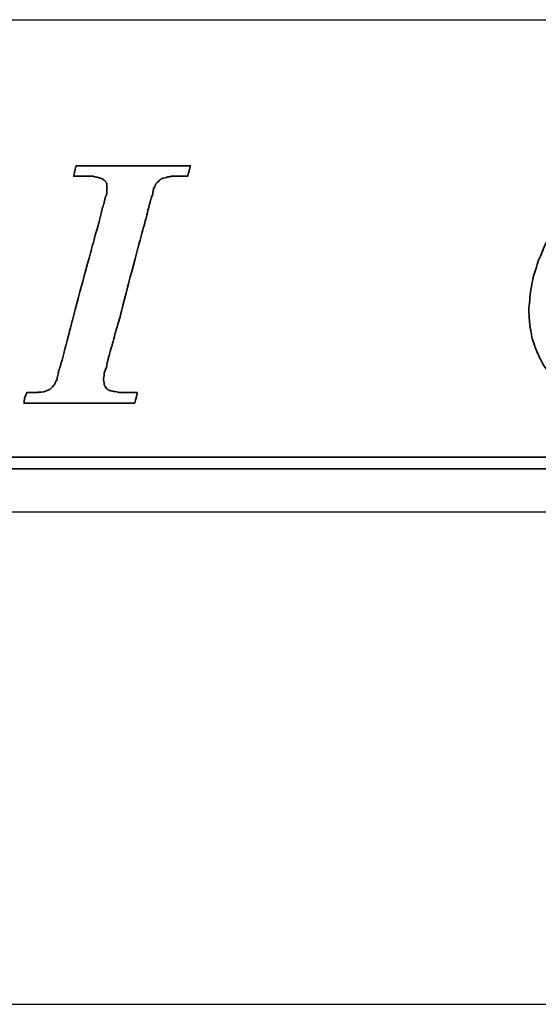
# Model space of a CAD drawing. Header units: millimetres. Extents: x 748 to 1024, y 329 to 423.
# Tile 28 of 49: x 949.54 to 951.12, y 353.03 to 356.03. Entities that reach past the tile are written whole.
import ezdxf

# ---------------------------------------------------------------- set-up
doc = ezdxf.new("R2010")
doc.units = ezdxf.units.MM
doc.header["$LTSCALE"] = 0.15
for name, color, linetype in [('DIM', 4, 'CONTINUOUS'), ('layer 1', 7, 'CONTINUOUS'), ('OUT', 3, 'CONTINUOUS')]:
    doc.layers.add(name, color=color, linetype=linetype)

# ---------------------------------------------------------------- blocks, each defined once
blk = doc.blocks.new('TBI MOTION logo(完整正式版)')
at = {"layer": 'layer 1', "color": 22, "lineweight": 35}
for points, knots in [([(-11.34375, -6.98375), (-11.34375, -6.98375), (-10.91375, -7.43875), (-10.91375, -7.43875), (-10.91375, -7.43875), (-10.91375, -7.43875), (-10.38625, -7.87125), (-10.38625, -7.87125), (-10.38625, -7.87125), (-10.38625, -7.87125), (-9.81125, -8.20375), (-9.81125, -8.20375), (-9.81125, -8.20375), (-9.81125, -8.20375), (-9.21125, -8.51875), (-9.21125, -8.51875), (-9.21125, -8.51875), (-9.21125, -8.51875), (-8.51625, -8.75875), (-8.51625, -8.75875), (-8.51625, -8.75875), (-8.51625, -8.75875), (-7.77125, -8.90375), (-7.77125, -8.90375), (-7.77125, -8.90375), (-7.77125, -8.90375), (-6.97875, -8.99875), (-6.97875, -8.99875), (-6.97875, -8.99875), (-6.97875, -8.99875), (-6.14125, -9.02375), (-6.14125, -9.02375), (-6.14125, -9.02375), (-6.14125, -9.02375), (-5.37125, -8.99875), (-5.37125, -8.99875), (-5.37125, -8.99875), (-5.37125, -8.99875), (-4.65375, -8.94875), (-4.65375, -8.94875), (-4.65375, -8.94875), (-4.65375, -8.94875), (-3.93375, -8.80625), (-3.93375, -8.80625), (-3.93375, -8.80625), (-3.93375, -8.80625), (-3.21375, -8.66375), (-3.21375, -8.66375), (-3.21375, -8.66375), (-3.21375, -8.66375), (-2.49375, -8.39875), (-2.49375, -8.39875), (-2.49375, -8.39875), (-2.49375, -8.39875), (-1.79875, -8.13375), (-1.79875, -8.13375), (-1.79875, -8.13375), (-1.79875, -8.13375), (-1.17375, -7.84375), (-1.17375, -7.84375), (-1.17375, -7.84375), (-1.17375, -7.84375), (-0.52375, -7.46375), (-0.52375, -7.46375), (-0.52375, -7.46375), (-0.52375, -7.46375), (0.10124, -7.07875), (0.10124, -7.07875), (0.10124, -7.07875), (0.10124, -7.07875), (0.67625, -6.62375), (0.67625, -6.62375), (0.67625, -6.62375), (0.67625, -6.62375), (1.24874, -6.14375), (1.24874, -6.14375), (1.24874, -6.14375), (1.24874, -6.14375), (1.72874, -5.64125), (1.72874, -5.64125), (1.72874, -5.64125), (1.72874, -5.64125), (2.18624, -5.06375), (2.18624, -5.06375), (2.18624, -5.06375), (2.18624, -5.06375), (2.61625, -4.48874), (2.61625, -4.48874), (2.61625, -4.48874), (2.61625, -4.48874), (3.00125, -3.83874), (3.00125, -3.83874), (3.00125, -3.83874), (3.00125, -3.83874), (3.36124, -3.21374), (3.36124, -3.21374), (3.36124, -3.21374), (3.36124, -3.21374), (3.84374, -1.99125), (3.84374, -1.99125), (3.84374, -1.99125), (3.84374, -1.99125), (4.22625, -0.81875), (4.22625, -0.81875), (4.22625, -0.81875), (4.22625, -0.81875), (4.39125, 0.45624), (4.39125, 0.45624), (4.39125, 0.45624), (4.39125, 0.45624), (4.48874, 1.70124), (4.48874, 1.70124), (4.48874, 1.70124), (4.48874, 1.70124), (4.43874, 2.44625), (4.43874, 2.44625), (4.43874, 2.44625), (4.43874, 2.44625), (4.36874, 3.14125), (4.36874, 3.14125), (4.36874, 3.14125), (4.36874, 3.14125), (4.25125, 3.81125), (4.25125, 3.81125), (4.25125, 3.81125), (4.25125, 3.81125), (4.03124, 4.41125), (4.03124, 4.41125), (4.03124, 4.41125), (4.03124, 4.41125), (3.74374, 5.01125), (3.74374, 5.01125), (3.74374, 5.01125), (3.74374, 5.01125), (3.43124, 5.58875), (3.43124, 5.58875), (3.43124, 5.58875), (3.43124, 5.58875), (3.02625, 6.09125), (3.02625, 6.09125), (3.02625, 6.09125), (3.02625, 6.09125), (2.59374, 6.54875), (2.59374, 6.54875), (2.59374, 6.54875), (2.59374, 6.54875), (2.09124, 6.98125), (2.09124, 6.98125), (2.09124, 6.98125), (2.09124, 6.98125), (1.56124, 7.36625), (1.56124, 7.36625), (1.56124, 7.36625), (1.56124, 7.36625), (0.98624, 7.67625), (0.98624, 7.67625), (0.98624, 7.67625), (0.98624, 7.67625), (0.38624, 7.96375), (0.38624, 7.96375), (0.38624, 7.96375), (0.38624, 7.96375), (-0.25875, 8.15625), (-0.25875, 8.15625), (-0.25875, 8.15625), (-0.25875, 8.15625), (-0.98125, 8.30125), (-0.98125, 8.30125), (-0.98125, 8.30125), (-0.98125, 8.30125), (-1.70124, 8.37125), (-1.70124, 8.37125), (-1.70124, 8.37125), (-1.70124, 8.37125), (-2.49375, 8.39624), (-2.49375, 8.39624), (-2.49375, 8.39624), (-2.49375, 8.39624), (-3.28625, 8.37125), (-3.28625, 8.37125), (-3.28625, 8.37125), (-3.28625, 8.37125), (-4.05125, 8.32125), (-4.05125, 8.32125), (-4.05125, 8.32125), (-4.05125, 8.32125), (-4.77375, 8.18125), (-4.77375, 8.18125), (-4.77375, 8.18125), (-4.77375, 8.18125), (-5.51625, 7.96375), (-5.51625, 7.96375), (-5.51625, 7.96375), (-5.51625, 7.96375), (-6.21125, 7.72625), (-6.21125, 7.72625), (-6.21125, 7.72625), (-6.21125, 7.72625), (-6.92875, 7.43625), (-6.92875, 7.43625), (-6.92875, 7.43625), (-6.92875, 7.43625), (-7.57875, 7.10125), (-7.57875, 7.10125), (-7.57875, 7.10125), (-7.57875, 7.10125), (-8.24875, 6.69125), (-8.24875, 6.69125), (-8.24875, 6.69125), (-8.24875, 6.69125), (-8.84875, 6.26125), (-8.84875, 6.26125), (-8.84875, 6.26125), (-8.84875, 6.26125), (-9.42625, 5.78125), (-9.42625, 5.78125), (-9.42625, 5.78125), (-9.42625, 5.78125), (-9.95375, 5.30125), (-9.95375, 5.30125), (-9.95375, 5.30125), (-9.95375, 5.30125), (-10.43375, 4.79624), (-10.43375, 4.79624), (-10.43375, 4.79624), (-10.43375, 4.79624), (-10.88875, 4.22125), (-10.88875, 4.22125), (-10.88875, 4.22125), (-10.88875, 4.22125), (-11.29875, 3.69375), (-11.29875, 3.69375), (-11.29875, 3.69375), (-11.29875, 3.69375), (-11.63375, 3.09125), (-11.63375, 3.09125), (-11.63375, 3.09125), (-11.63375, 3.09125), (-11.91875, 2.49625), (-11.91875, 2.49625), (-11.91875, 2.49625), (-11.91875, 2.49625), (-12.44875, 1.24625), (-12.44875, 1.24625), (-12.44875, 1.24625), (-12.44875, 1.24625), (-12.80875, 0.06874), (-12.80875, 0.06874), (-12.80875, 0.06874), (-12.80875, 0.06874), (-12.99875, -1.07875), (-12.99875, -1.07875), (-12.99875, -1.07875), (-12.99875, -1.07875), (-13.09375, -2.18375), (-13.09375, -2.18375), (-13.09375, -2.18375), (-13.09375, -2.18375), (-13.04875, -2.85375), (-13.04875, -2.85375), (-13.04875, -2.85375), (-13.04875, -2.85375), (-12.97375, -3.50375), (-12.97375, -3.50375), (-12.97375, -3.50375), (-12.97375, -3.50375), (-12.95375, -3.50375), (-12.95375, -3.50375), (-12.95375, -3.50375), (-12.95375, -3.50375), (-12.85375, -4.17375), (-12.85375, -4.17375), (-12.85375, -4.17375), (-12.85375, -4.17375), (-12.63875, -4.77624), (-12.63875, -4.77624), (-12.63875, -4.77624), (-12.63875, -4.77624), (-12.39875, -5.35125), (-12.39875, -5.35125), (-12.39875, -5.35125), (-12.39875, -5.35125), (-12.11375, -5.92875), (-12.11375, -5.92875), (-12.11375, -5.92875), (-12.11375, -5.92875), (-11.75375, -6.45375), (-11.75375, -6.45375), (-11.75375, -6.45375), (-11.75375, -6.45375), (-11.34375, -6.98375), (-11.34375, -6.98375)], [0, 0, 0, 0, 0.01369863, 0.01369863, 0.01369863, 0.01369864, 0.02739726, 0.02739726, 0.02739726, 0.02739727, 0.04109589, 0.04109589, 0.04109589, 0.0410959, 0.05479452, 0.05479452, 0.05479452, 0.05479453, 0.06849315, 0.06849315, 0.06849315, 0.06849316, 0.08219178, 0.08219178, 0.08219178, 0.08219179, 0.09589041, 0.09589041, 0.09589041, 0.09589042, 0.10958904, 0.10958904, 0.10958904, 0.10958905, 0.12328767, 0.12328767, 0.12328767, 0.12328768, 0.1369863, 0.1369863, 0.1369863, 0.13698631, 0.15068493, 0.15068493, 0.15068493, 0.15068494, 0.16438356, 0.16438356, 0.16438356, 0.16438357, 0.17808219, 0.17808219, 0.17808219, 0.1780822, 0.19178082, 0.19178082, 0.19178082, 0.19178083, 0.20547945, 0.20547945, 0.20547945, 0.20547946, 0.21917808, 0.21917808, 0.21917808, 0.21917809, 0.23287671, 0.23287671, 0.23287671, 0.23287672, 0.24657534, 0.24657534, 0.24657534, 0.24657535, 0.26027397, 0.26027397, 0.26027397, 0.26027398, 0.2739726, 0.2739726, 0.2739726, 0.27397261, 0.28767123, 0.28767123, 0.28767123, 0.28767124, 0.30136986, 0.30136986, 0.30136986, 0.30136987, 0.31506849, 0.31506849, 0.31506849, 0.3150685, 0.32876712, 0.32876712, 0.32876712, 0.32876713, 0.34246575, 0.34246575, 0.34246575, 0.34246576, 0.35616438, 0.35616438, 0.35616438, 0.35616439, 0.36986301, 0.36986301, 0.36986301, 0.36986302, 0.38356164, 0.38356164, 0.38356164, 0.38356165, 0.39726027, 0.39726027, 0.39726027, 0.39726028, 0.4109589, 0.4109589, 0.4109589, 0.41095891, 0.42465753, 0.42465753, 0.42465753, 0.42465754, 0.43835616, 0.43835616, 0.43835616, 0.43835617, 0.45205479, 0.45205479, 0.45205479, 0.4520548, 0.46575342, 0.46575342, 0.46575342, 0.46575343, 0.47945205, 0.47945205, 0.47945205, 0.47945206, 0.49315068, 0.49315068, 0.49315068, 0.49315069, 0.50684932, 0.50684932, 0.50684932, 0.50684933, 0.52054795, 0.52054795, 0.52054795, 0.52054796, 0.53424658, 0.53424658, 0.53424658, 0.53424659, 0.54794521, 0.54794521, 0.54794521, 0.54794522, 0.56164384, 0.56164384, 0.56164384, 0.56164385, 0.57534247, 0.57534247, 0.57534247, 0.57534248, 0.5890411, 0.5890411, 0.5890411, 0.58904111, 0.60273973, 0.60273973, 0.60273973, 0.60273974, 0.61643836, 0.61643836, 0.61643836, 0.61643837, 0.63013699, 0.63013699, 0.63013699, 0.630137, 0.64383562, 0.64383562, 0.64383562, 0.64383563, 0.65753425, 0.65753425, 0.65753425, 0.65753426, 0.67123288, 0.67123288, 0.67123288, 0.67123289, 0.68493151, 0.68493151, 0.68493151, 0.68493152, 0.69863014, 0.69863014, 0.69863014, 0.69863015, 0.71232877, 0.71232877, 0.71232877, 0.71232878, 0.7260274, 0.7260274, 0.7260274, 0.72602741, 0.73972603, 0.73972603, 0.73972603, 0.73972604, 0.75342466, 0.75342466, 0.75342466, 0.75342467, 0.76712329, 0.76712329, 0.76712329, 0.7671233, 0.78082192, 0.78082192, 0.78082192, 0.78082193, 0.79452055, 0.79452055, 0.79452055, 0.79452056, 0.80821918, 0.80821918, 0.80821918, 0.80821919, 0.82191781, 0.82191781, 0.82191781, 0.82191782, 0.83561644, 0.83561644, 0.83561644, 0.83561645, 0.84931507, 0.84931507, 0.84931507, 0.84931508, 0.8630137, 0.8630137, 0.8630137, 0.86301371, 0.87671233, 0.87671233, 0.87671233, 0.87671234, 0.89041096, 0.89041096, 0.89041096, 0.89041097, 0.90410959, 0.90410959, 0.90410959, 0.9041096, 0.91780822, 0.91780822, 0.91780822, 0.91780823, 0.93150685, 0.93150685, 0.93150685, 0.93150686, 0.94520548, 0.94520548, 0.94520548, 0.94520549, 0.95890411, 0.95890411, 0.95890411, 0.95890412, 0.97260274, 0.97260274, 0.97260274, 0.97260275, 0.98630137, 0.98630137, 0.98630137, 0.98630138, 1, 1, 1, 1]), ([(-40.59125, -7.94375), (-40.59125, -7.94375), (-40.97375, -7.94375), (-40.97375, -7.94375), (-40.97375, -7.94375), (-40.97375, -7.94375), (-41.38125, -7.94375), (-41.38125, -7.94375), (-41.38125, -7.94375), (-41.38125, -7.94375), (-41.54875, -7.94375), (-41.54875, -7.94375), (-41.54875, -7.94375), (-41.54875, -7.94375), (-41.59875, -7.94375), (-41.59875, -7.94375), (-41.59875, -7.94375), (-41.59875, -7.94375), (-41.88375, -7.94375), (-41.88375, -7.94375), (-41.88375, -7.94375), (-41.88375, -7.94375), (-41.90875, -7.91875), (-41.90875, -7.91875), (-41.90875, -7.91875), (-41.90875, -7.91875), (-42.19875, -7.87125), (-42.19875, -7.87125), (-42.19875, -7.87125), (-42.19875, -7.87125), (-42.43875, -7.82375), (-42.43875, -7.82375), (-42.43875, -7.82375), (-42.43875, -7.82375), (-42.45875, -7.82375), (-42.45875, -7.82375), (-42.45875, -7.82375), (-42.45875, -7.82375), (-42.48625, -7.82375), (-42.48625, -7.82375), (-42.48625, -7.82375), (-42.48625, -7.82375), (-42.67625, -7.72375), (-42.67625, -7.72375), (-42.67625, -7.72375), (-42.67625, -7.72375), (-42.70125, -7.70375), (-42.70125, -7.70375), (-42.70125, -7.70375), (-42.70125, -7.70375), (-42.72375, -7.67875), (-42.72375, -7.67875), (-42.72375, -7.67875), (-42.72375, -7.67875), (-42.86875, -7.48875), (-42.86875, -7.48875), (-42.86875, -7.48875), (-42.86875, -7.48875), (-42.89375, -7.43875), (-42.89375, -7.43875), (-42.89375, -7.43875), (-42.89375, -7.43875), (-42.91875, -7.38875), (-42.91875, -7.38875), (-42.91875, -7.38875), (-42.91875, -7.38875), (-42.93875, -7.12875), (-42.93875, -7.12875), (-42.93875, -7.12875), (-42.93875, -7.12875), (-42.96375, -7.10375), (-42.96375, -7.10375), (-42.96375, -7.10375), (-42.96375, -7.10375), (-42.96375, -7.05375), (-42.96375, -7.05375), (-42.96375, -7.05375), (-42.96375, -7.05375), (-42.96375, -7.00875), (-42.96375, -7.00875), (-42.96375, -7.00875), (-42.96375, -7.00875), (-42.91875, -6.69625), (-42.91875, -6.69625), (-42.91875, -6.69625), (-42.91875, -6.69625), (-42.91875, -6.62375), (-42.91875, -6.62375), (-42.91875, -6.62375), (-42.91875, -6.62375), (-42.91875, -6.59625), (-42.91875, -6.59625), (-42.91875, -6.59625), (-42.91875, -6.59625), (-42.91875, -6.57375), (-42.91875, -6.57375), (-42.91875, -6.57375), (-42.91875, -6.57375), (-42.91875, -6.52875), (-42.91875, -6.52875), (-42.91875, -6.52875), (-42.91875, -6.52875), (-42.89375, -6.50375), (-42.89375, -6.50375), (-42.89375, -6.50375), (-42.89375, -6.50375), (-42.84375, -6.38375), (-42.84375, -6.38375), (-42.84375, -6.38375), (-42.84375, -6.38375), (-42.84375, -6.35875), (-42.84375, -6.35875), (-42.84375, -6.35875), (-42.84375, -6.35875), (-42.74625, -6.14375), (-42.74625, -6.14375), (-42.74625, -6.14375), (-42.74625, -6.14375), (-42.70125, -5.85375), (-42.70125, -5.85375), (-42.70125, -5.85375), (-42.70125, -5.85375), (-42.60375, -5.47125), (-42.60375, -5.47125), (-42.60375, -5.47125), (-42.60375, -5.47125), (-42.60375, -5.44875), (-42.60375, -5.44875), (-42.60375, -5.44875), (-42.60375, -5.44875), (-42.38875, -4.67875), (-42.38875, -4.67875), (-42.38875, -4.67875), (-42.38875, -4.67875), (-42.36375, -4.65375), (-42.36375, -4.65375), (-42.36375, -4.65375), (-42.36375, -4.65375), (-42.12375, -3.69625), (-42.12375, -3.69625), (-42.12375, -3.69625), (-42.12375, -3.69625), (-42.12375, -3.67374), (-42.12375, -3.67374), (-42.12375, -3.67374), (-42.12375, -3.67374), (-41.78875, -2.59374), (-41.78875, -2.59374), (-41.78875, -2.59374), (-41.78875, -2.59374), (-41.18875, -0.19375), (-41.18875, -0.19375), (-41.18875, -0.19375), (-41.18875, -0.19375), (-40.54375, 2.20624), (-40.54375, 2.20624), (-40.54375, 2.20624), (-40.54375, 2.20624), (-40.25375, 3.30875), (-40.25375, 3.30875), (-40.25375, 3.30875), (-40.25375, 3.30875), (-39.98875, 4.27125), (-39.98875, 4.27125), (-39.98875, 4.27125), (-39.98875, 4.27125), (-39.77375, 5.13125), (-39.77375, 5.13125), (-39.77375, 5.13125), (-39.77375, 5.13125), (-39.67875, 5.47125), (-39.67875, 5.47125), (-39.67875, 5.47125), (-39.67875, 5.47125), (-39.60375, 5.75625), (-39.60375, 5.75625), (-39.60375, 5.75625), (-39.60375, 5.75625), (-39.60375, 5.78125), (-39.60375, 5.78125), (-39.60375, 5.78125), (-39.60375, 5.78125), (-39.50875, 5.97125), (-39.50875, 5.97125), (-39.50875, 5.97125), (-39.50875, 5.97125), (-39.50875, 6.13875), (-39.50875, 6.13875), (-39.50875, 6.13875), (-39.50875, 6.13875), (-39.48625, 6.16625), (-39.48625, 6.16625), (-39.48625, 6.16625), (-39.48625, 6.16625), (-39.46125, 6.28625), (-39.46125, 6.28625), (-39.46125, 6.28625), (-39.46125, 6.28625), (-39.46125, 6.42625), (-39.46125, 6.42625), (-39.46125, 6.42625), (-39.46125, 6.42625), (-39.41375, 6.42625), (-39.41375, 6.42625), (-39.41375, 6.42625), (-39.41375, 6.42625), (-39.29375, 6.69125), (-39.29375, 6.69125), (-39.29375, 6.69125), (-39.29375, 6.69125), (-39.26875, 6.74125), (-39.26875, 6.74125), (-39.26875, 6.74125), (-39.26875, 6.74125), (-39.24375, 6.76625), (-39.24375, 6.76625), (-39.24375, 6.76625), (-39.24375, 6.76625), (-38.98375, 7.00624), (-38.98375, 7.00624), (-38.98375, 7.00624), (-38.98375, 7.00624), (-38.95625, 7.02624), (-38.95625, 7.02624), (-38.95625, 7.02624), (-38.95625, 7.02624), (-38.78875, 7.12624), (-38.78875, 7.12624), (-38.78875, 7.12624), (-38.78875, 7.12624), (-38.76375, 7.12624), (-38.76375, 7.12624), (-38.76375, 7.12624), (-38.76375, 7.12624), (-38.74375, 7.12624), (-38.74375, 7.12624), (-38.74375, 7.12624), (-38.74375, 7.12624), (-38.52875, 7.17125), (-38.52875, 7.17125), (-38.52875, 7.17125), (-38.52875, 7.17125), (-38.52875, 7.19624), (-38.52875, 7.19624), (-38.52875, 7.19624), (-38.52875, 7.19624), (-38.50375, 7.19624), (-38.50375, 7.19624), (-38.50375, 7.19624), (-38.50375, 7.19624), (-38.26125, 7.21875), (-38.26125, 7.21875), (-38.26125, 7.21875), (-38.26125, 7.21875), (-38.23875, 7.24624), (-38.23875, 7.24624), (-38.23875, 7.24624), (-38.23875, 7.24624), (-38.21625, 7.24624), (-38.21625, 7.24624), (-38.21625, 7.24624), (-38.21625, 7.24624), (-38.18875, 7.24624), (-38.18875, 7.24624), (-38.18875, 7.24624), (-38.18875, 7.24624), (-37.90375, 7.24624), (-37.90375, 7.24624), (-37.90375, 7.24624), (-37.90375, 7.24624), (-37.85375, 7.24624), (-37.85375, 7.24624), (-37.85375, 7.24624), (-37.85375, 7.24624), (-37.75875, 7.24624), (-37.75875, 7.24624), (-37.75875, 7.24624), (-37.75875, 7.24624), (-37.42375, 7.24624), (-37.42375, 7.24624), (-37.42375, 7.24624), (-37.42375, 7.24624), (-37.08875, 7.24624), (-37.08875, 7.24624), (-37.08875, 7.24624), (-37.08875, 7.24624), (-37.06375, 7.24624), (-37.06375, 7.24624), (-37.06375, 7.24624), (-37.06375, 7.24624), (-37.06375, 7.26624), (-37.06375, 7.26624), (-37.06375, 7.26624), (-37.06375, 7.26624), (-37.03875, 7.29125), (-37.03875, 7.29125), (-37.03875, 7.29125), (-37.03875, 7.29125), (-37.03875, 7.31625), (-37.03875, 7.31625), (-37.03875, 7.31625), (-37.03875, 7.31625), (-36.94125, 7.67625), (-36.94125, 7.67625), (-36.94125, 7.67625), (-36.94125, 7.67625), (-36.86875, 7.98625), (-36.86875, 7.98625), (-36.86875, 7.98625), (-36.86875, 7.98625), (-36.98875, 7.98625), (-36.98875, 7.98625), (-36.98875, 7.98625), (-36.98875, 7.98625), (-37.42375, 7.98625), (-37.42375, 7.98625), (-37.42375, 7.98625), (-37.42375, 7.98625), (-37.94875, 7.98625), (-37.94875, 7.98625), (-37.94875, 7.98625), (-37.94875, 7.98625), (-38.57375, 7.98625), (-38.57375, 7.98625), (-38.57375, 7.98625), (-38.57375, 7.98625), (-39.29375, 7.98625), (-39.29375, 7.98625), (-39.29375, 7.98625), (-39.29375, 7.98625), (-40.82875, 7.98625), (-40.82875, 7.98625), (-40.82875, 7.98625), (-40.82875, 7.98625), (-42.36375, 7.98625), (-42.36375, 7.98625), (-42.36375, 7.98625), (-42.36375, 7.98625), (-43.08375, 7.98625), (-43.08375, 7.98625), (-43.08375, 7.98625), (-43.08375, 7.98625), (-43.70875, 7.98625), (-43.70875, 7.98625), (-43.70875, 7.98625), (-43.70875, 7.98625), (-44.23375, 7.98625), (-44.23375, 7.98625), (-44.23375, 7.98625), (-44.23375, 7.98625), (-44.66875, 7.98625), (-44.66875, 7.98625), (-44.66875, 7.98625), (-44.66875, 7.98625), (-44.88375, 7.98625), (-44.88375, 7.98625), (-44.88375, 7.98625), (-44.88375, 7.98625), (-44.90875, 7.94125), (-44.90875, 7.94125), (-44.90875, 7.94125), (-44.90875, 7.94125), (-44.90875, 7.91625), (-44.90875, 7.91625), (-44.90875, 7.91625), (-44.90875, 7.91625), (-45.00375, 7.55625), (-45.00375, 7.55625), (-45.00375, 7.55625), (-45.00375, 7.55625), (-45.05375, 7.24624), (-45.05375, 7.24624), (-45.05375, 7.24624), (-45.05375, 7.24624), (-44.61875, 7.24624), (-44.61875, 7.24624), (-44.61875, 7.24624), (-44.61875, 7.24624), (-44.11375, 7.24624), (-44.11375, 7.24624), (-44.11375, 7.24624), (-44.11375, 7.24624), (-43.99375, 7.24624), (-43.99375, 7.24624), (-43.99375, 7.24624), (-43.99375, 7.24624), (-43.94625, 7.24624), (-43.94625, 7.24624), (-43.94625, 7.24624), (-43.94625, 7.24624), (-43.92374, 7.24624), (-43.92374, 7.24624), (-43.92374, 7.24624), (-43.92374, 7.24624), (-43.65875, 7.24624), (-43.65875, 7.24624), (-43.65875, 7.24624), (-43.65875, 7.24624), (-43.63875, 7.21875), (-43.63875, 7.21875), (-43.63875, 7.21875), (-43.63875, 7.21875), (-43.46875, 7.19624), (-43.46875, 7.19624), (-43.46875, 7.19624), (-43.46875, 7.19624), (-43.39875, 7.19624), (-43.39875, 7.19624), (-43.39875, 7.19624), (-43.39875, 7.19624), (-43.37125, 7.17125), (-43.37125, 7.17125), (-43.37125, 7.17125), (-43.37125, 7.17125), (-43.34875, 7.17125), (-43.34875, 7.17125), (-43.34875, 7.17125), (-43.34875, 7.17125), (-43.20375, 7.12624), (-43.20375, 7.12624), (-43.20375, 7.12624), (-43.20375, 7.12624), (-43.05875, 7.07624), (-43.05875, 7.07624), (-43.05875, 7.07624), (-43.05875, 7.07624), (-43.01375, 7.07624), (-43.01375, 7.07624), (-43.01375, 7.07624), (-43.01375, 7.07624), (-42.98875, 7.02624), (-42.98875, 7.02624), (-42.98875, 7.02624), (-42.98875, 7.02624), (-42.79875, 6.86125), (-42.79875, 6.86125), (-42.79875, 6.86125), (-42.79875, 6.86125), (-42.77375, 6.81125), (-42.77375, 6.81125), (-42.77375, 6.81125), (-42.77375, 6.81125), (-42.74625, 6.76625), (-42.74625, 6.76625), (-42.74625, 6.76625), (-42.74625, 6.76625), (-42.72375, 6.47625), (-42.72375, 6.47625), (-42.72375, 6.47625), (-42.72375, 6.47625), (-42.70125, 6.45124), (-42.70125, 6.45124), (-42.70125, 6.45124), (-42.70125, 6.45124), (-42.70125, 6.42625), (-42.70125, 6.42625), (-42.70125, 6.42625), (-42.70125, 6.42625), (-42.72375, 6.40625), (-42.72375, 6.40625), (-42.72375, 6.40625), (-42.72375, 6.40625), (-42.74625, 5.97125), (-42.74625, 5.97125), (-42.74625, 5.97125), (-42.74625, 5.97125), (-42.74625, 5.94625), (-42.74625, 5.94625), (-42.74625, 5.94625), (-42.74625, 5.94625), (-42.74625, 5.92625), (-42.74625, 5.92625), (-42.74625, 5.92625), (-42.74625, 5.92625), (-42.77375, 5.87625), (-42.77375, 5.87625), (-42.77375, 5.87625), (-42.77375, 5.87625), (-42.81875, 5.80625), (-42.81875, 5.80625), (-42.81875, 5.80625), (-42.81875, 5.80625), (-42.86875, 5.63625), (-42.86875, 5.63625), (-42.86875, 5.63625), (-42.86875, 5.63625), (-42.91875, 5.39625), (-42.91875, 5.39625), (-42.91875, 5.39625), (-42.91875, 5.39625), (-42.91875, 5.37124), (-42.91875, 5.37124), (-42.91875, 5.37124), (-42.91875, 5.37124), (-43.01375, 5.10874), (-43.01375, 5.10874), (-43.01375, 5.10874), (-43.01375, 5.10874), (-43.10875, 4.77124), (-43.10875, 4.77124), (-43.10875, 4.77124), (-43.10875, 4.77124), (-43.29875, 3.95625), (-43.29875, 3.95625), (-43.29875, 3.95625), (-43.29875, 3.95625), (-43.58875, 2.95125), (-43.58875, 2.95125), (-43.58875, 2.95125), (-43.58875, 2.95125), (-43.87375, 1.87125), (-43.87375, 1.87125), (-43.87375, 1.87125), (-43.87375, 1.87125), (-44.52625, -0.50374), (-44.52625, -0.50374), (-44.52625, -0.50374), (-44.52625, -0.50374), (-45.14875, -2.85375), (-45.14875, -2.85375), (-45.14875, -2.85375), (-45.14875, -2.85375), (-45.43375, -3.95875), (-45.43375, -3.95875), (-45.43375, -3.95875), (-45.43375, -3.95875), (-45.69875, -4.96875), (-45.69875, -4.96875), (-45.69875, -4.96875), (-45.69875, -4.96875), (-45.91375, -5.78375), (-45.91375, -5.78375), (-45.91375, -5.78375), (-45.91375, -5.78375), (-46.01375, -6.11875), (-46.01375, -6.11875), (-46.01375, -6.11875), (-46.01375, -6.11875), (-46.01375, -6.14375), (-46.01375, -6.14375), (-46.01375, -6.14375), (-46.01375, -6.14375), (-46.10875, -6.40875), (-46.10875, -6.40875), (-46.10875, -6.40875), (-46.10875, -6.40875), (-46.15375, -6.64875), (-46.15375, -6.64875), (-46.15375, -6.64875), (-46.15375, -6.64875), (-46.20375, -6.83875), (-46.20375, -6.83875), (-46.20375, -6.83875), (-46.20375, -6.83875), (-46.22875, -6.93375), (-46.22875, -6.93375), (-46.22875, -6.93375), (-46.22875, -6.93375), (-46.22875, -7.07875), (-46.22875, -7.07875), (-46.22875, -7.07875), (-46.22875, -7.07875), (-46.27375, -7.07875), (-46.27375, -7.07875), (-46.27375, -7.07875), (-46.27375, -7.07875), (-46.39375, -7.34375), (-46.39375, -7.34375), (-46.39375, -7.34375), (-46.39375, -7.34375), (-46.39375, -7.36875), (-46.39375, -7.36875), (-46.39375, -7.36875), (-46.39375, -7.36875), (-46.42125, -7.38875), (-46.42125, -7.38875), (-46.42125, -7.38875), (-46.42125, -7.38875), (-46.68375, -7.67875), (-46.68375, -7.67875), (-46.68375, -7.67875), (-46.68375, -7.67875), (-46.70875, -7.70375), (-46.70875, -7.70375), (-46.70875, -7.70375), (-46.70875, -7.70375), (-46.75375, -7.72375), (-46.75375, -7.72375), (-46.75375, -7.72375), (-46.75375, -7.72375), (-47.08875, -7.87125), (-47.08875, -7.87125), (-47.08875, -7.87125), (-47.08875, -7.87125), (-47.11625, -7.87125), (-47.11625, -7.87125), (-47.11625, -7.87125), (-47.11625, -7.87125), (-47.13875, -7.89375), (-47.13875, -7.89375), (-47.13875, -7.89375), (-47.13875, -7.89375), (-47.56875, -7.91875), (-47.56875, -7.91875), (-47.56875, -7.91875), (-47.56875, -7.91875), (-47.59625, -7.94375), (-47.59625, -7.94375), (-47.59625, -7.94375), (-47.59625, -7.94375), (-47.64375, -7.94375), (-47.64375, -7.94375), (-47.64375, -7.94375), (-47.64375, -7.94375), (-47.73625, -7.94375), (-47.73625, -7.94375), (-47.73625, -7.94375), (-47.73625, -7.94375), (-48.07375, -7.94375), (-48.07375, -7.94375), (-48.07375, -7.94375), (-48.07375, -7.94375), (-48.36125, -7.94375), (-48.36125, -7.94375), (-48.36125, -7.94375), (-48.36125, -7.94375), (-48.36125, -7.96625), (-48.36125, -7.96625), (-48.36125, -7.96625), (-48.36125, -7.96625), (-48.36125, -7.99125), (-48.36125, -7.99125), (-48.36125, -7.99125), (-48.36125, -7.99125), (-48.38875, -8.01375), (-48.38875, -8.01375), (-48.38875, -8.01375), (-48.38875, -8.01375), (-48.50875, -8.34875), (-48.50875, -8.34875), (-48.50875, -8.34875), (-48.50875, -8.34875), (-48.55375, -8.68625), (-48.55375, -8.68625), (-48.55375, -8.68625), (-48.55375, -8.68625), (-48.45875, -8.68625), (-48.45875, -8.68625), (-48.45875, -8.68625), (-48.45875, -8.68625), (-48.07375, -8.68625), (-48.07375, -8.68625), (-48.07375, -8.68625), (-48.07375, -8.68625), (-47.52375, -8.68625), (-47.52375, -8.68625), (-47.52375, -8.68625), (-47.52375, -8.68625), (-46.92375, -8.68625), (-46.92375, -8.68625), (-46.92375, -8.68625), (-46.92375, -8.68625), (-46.25375, -8.68625), (-46.25375, -8.68625), (-46.25375, -8.68625), (-46.25375, -8.68625), (-46.20375, -8.68625), (-46.20375, -8.68625), (-46.20375, -8.68625), (-46.20375, -8.68625), (-44.71375, -8.68625), (-44.71375, -8.68625), (-44.71375, -8.68625), (-44.71375, -8.68625), (-43.22875, -8.68625), (-43.22875, -8.68625), (-43.22875, -8.68625), (-43.22875, -8.68625), (-42.55875, -8.68625), (-42.55875, -8.68625), (-42.55875, -8.68625), (-42.55875, -8.68625), (-42.50875, -8.68625), (-42.50875, -8.68625), (-42.50875, -8.68625), (-42.50875, -8.68625), (-41.93375, -8.68625), (-41.93375, -8.68625), (-41.93375, -8.68625), (-41.93375, -8.68625), (-41.38125, -8.68625), (-41.38125, -8.68625), (-41.38125, -8.68625), (-41.38125, -8.68625), (-40.97375, -8.68625), (-40.97375, -8.68625), (-40.97375, -8.68625), (-40.97375, -8.68625), (-40.78125, -8.68625), (-40.78125, -8.68625), (-40.78125, -8.68625), (-40.78125, -8.68625), (-40.78125, -8.63875), (-40.78125, -8.63875), (-40.78125, -8.63875), (-40.78125, -8.63875), (-40.75875, -8.63875), (-40.75875, -8.63875), (-40.75875, -8.63875), (-40.75875, -8.63875), (-40.66375, -8.27875), (-40.66375, -8.27875), (-40.66375, -8.27875), (-40.66375, -8.27875), (-40.59125, -7.94375), (-40.59125, -7.94375)], [0, 0, 0, 0, 0.00558659, 0.00558659, 0.00558659, 0.0055866, 0.01117318, 0.01117318, 0.01117318, 0.01117319, 0.01675978, 0.01675978, 0.01675978, 0.01675979, 0.02234637, 0.02234637, 0.02234637, 0.02234638, 0.02793296, 0.02793296, 0.02793296, 0.02793297, 0.03351955, 0.03351955, 0.03351955, 0.03351956, 0.03910615, 0.03910615, 0.03910615, 0.03910616, 0.04469274, 0.04469274, 0.04469274, 0.04469275, 0.05027933, 0.05027933, 0.05027933, 0.05027934, 0.05586592, 0.05586592, 0.05586592, 0.05586593, 0.06145251, 0.06145251, 0.06145251, 0.06145252, 0.06703911, 0.06703911, 0.06703911, 0.06703912, 0.0726257, 0.0726257, 0.0726257, 0.07262571, 0.07821229, 0.07821229, 0.07821229, 0.0782123, 0.08379888, 0.08379888, 0.08379888, 0.08379889, 0.08938547, 0.08938547, 0.08938547, 0.08938548, 0.09497207, 0.09497207, 0.09497207, 0.09497208, 0.10055866, 0.10055866, 0.10055866, 0.10055867, 0.10614525, 0.10614525, 0.10614525, 0.10614526, 0.11173184, 0.11173184, 0.11173184, 0.11173185, 0.11731844, 0.11731844, 0.11731844, 0.11731845, 0.12290503, 0.12290503, 0.12290503, 0.12290504, 0.12849162, 0.12849162, 0.12849162, 0.12849163, 0.13407821, 0.13407821, 0.13407821, 0.13407822, 0.1396648, 0.1396648, 0.1396648, 0.13966481, 0.1452514, 0.1452514, 0.1452514, 0.14525141, 0.15083799, 0.15083799, 0.15083799, 0.150838, 0.15642458, 0.15642458, 0.15642458, 0.15642459, 0.16201117, 0.16201117, 0.16201117, 0.16201118, 0.16759777, 0.16759777, 0.16759777, 0.16759778, 0.17318436, 0.17318436, 0.17318436, 0.17318437, 0.17877095, 0.17877095, 0.17877095, 0.17877096, 0.18435754, 0.18435754, 0.18435754, 0.18435755, 0.18994413, 0.18994413, 0.18994413, 0.18994414, 0.19553073, 0.19553073, 0.19553073, 0.19553074, 0.20111732, 0.20111732, 0.20111732, 0.20111733, 0.20670391, 0.20670391, 0.20670391, 0.20670392, 0.2122905, 0.2122905, 0.2122905, 0.21229051, 0.21787709, 0.21787709, 0.21787709, 0.2178771, 0.22346369, 0.22346369, 0.22346369, 0.2234637, 0.22905028, 0.22905028, 0.22905028, 0.22905029, 0.23463687, 0.23463687, 0.23463687, 0.23463688, 0.24022346, 0.24022346, 0.24022346, 0.24022347, 0.24581006, 0.24581006, 0.24581006, 0.24581007, 0.25139665, 0.25139665, 0.25139665, 0.25139666, 0.25698324, 0.25698324, 0.25698324, 0.25698325, 0.26256983, 0.26256983, 0.26256983, 0.26256984, 0.26815642, 0.26815642, 0.26815642, 0.26815643, 0.27374302, 0.27374302, 0.27374302, 0.27374303, 0.27932961, 0.27932961, 0.27932961, 0.27932962, 0.2849162, 0.2849162, 0.2849162, 0.28491621, 0.29050279, 0.29050279, 0.29050279, 0.2905028, 0.29608939, 0.29608939, 0.29608939, 0.2960894, 0.30167598, 0.30167598, 0.30167598, 0.30167599, 0.30726257, 0.30726257, 0.30726257, 0.30726258, 0.31284916, 0.31284916, 0.31284916, 0.31284917, 0.31843575, 0.31843575, 0.31843575, 0.31843576, 0.32402235, 0.32402235, 0.32402235, 0.32402236, 0.32960894, 0.32960894, 0.32960894, 0.32960895, 0.33519553, 0.33519553, 0.33519553, 0.33519554, 0.34078212, 0.34078212, 0.34078212, 0.34078213, 0.34636872, 0.34636872, 0.34636872, 0.34636873, 0.35195531, 0.35195531, 0.35195531, 0.35195532, 0.3575419, 0.3575419, 0.3575419, 0.35754191, 0.36312849, 0.36312849, 0.36312849, 0.3631285, 0.36871508, 0.36871508, 0.36871508, 0.36871509, 0.37430168, 0.37430168, 0.37430168, 0.37430169, 0.37988827, 0.37988827, 0.37988827, 0.37988828, 0.38547486, 0.38547486, 0.38547486, 0.38547487, 0.39106145, 0.39106145, 0.39106145, 0.39106146, 0.39664804, 0.39664804, 0.39664804, 0.39664805, 0.40223464, 0.40223464, 0.40223464, 0.40223465, 0.40782123, 0.40782123, 0.40782123, 0.40782124, 0.41340782, 0.41340782, 0.41340782, 0.41340783, 0.41899441, 0.41899441, 0.41899441, 0.41899442, 0.42458101, 0.42458101, 0.42458101, 0.42458102, 0.4301676, 0.4301676, 0.4301676, 0.43016761, 0.43575419, 0.43575419, 0.43575419, 0.4357542, 0.44134078, 0.44134078, 0.44134078, 0.44134079, 0.44692737, 0.44692737, 0.44692737, 0.44692738, 0.45251397, 0.45251397, 0.45251397, 0.45251398, 0.45810056, 0.45810056, 0.45810056, 0.45810057, 0.46368715, 0.46368715, 0.46368715, 0.46368716, 0.46927374, 0.46927374, 0.46927374, 0.46927375, 0.47486034, 0.47486034, 0.47486034, 0.47486035, 0.48044693, 0.48044693, 0.48044693, 0.48044694, 0.48603352, 0.48603352, 0.48603352, 0.48603353, 0.49162011, 0.49162011, 0.49162011, 0.49162012, 0.4972067, 0.4972067, 0.4972067, 0.49720671, 0.5027933, 0.5027933, 0.5027933, 0.50279331, 0.50837989, 0.50837989, 0.50837989, 0.5083799, 0.51396648, 0.51396648, 0.51396648, 0.51396649, 0.51955307, 0.51955307, 0.51955307, 0.51955308, 0.52513966, 0.52513966, 0.52513966, 0.52513967, 0.53072626, 0.53072626, 0.53072626, 0.53072627, 0.53631285, 0.53631285, 0.53631285, 0.53631286, 0.54189944, 0.54189944, 0.54189944, 0.54189945, 0.54748603, 0.54748603, 0.54748603, 0.54748604, 0.55307263, 0.55307263, 0.55307263, 0.55307264, 0.55865922, 0.55865922, 0.55865922, 0.55865923, 0.56424581, 0.56424581, 0.56424581, 0.56424582, 0.5698324, 0.5698324, 0.5698324, 0.56983241, 0.57541899, 0.57541899, 0.57541899, 0.575419, 0.58100559, 0.58100559, 0.58100559, 0.5810056, 0.58659218, 0.58659218, 0.58659218, 0.58659219, 0.59217877, 0.59217877, 0.59217877, 0.59217878, 0.59776536, 0.59776536, 0.59776536, 0.59776537, 0.60335196, 0.60335196, 0.60335196, 0.60335197, 0.60893855, 0.60893855, 0.60893855, 0.60893856, 0.61452514, 0.61452514, 0.61452514, 0.61452515, 0.62011173, 0.62011173, 0.62011173, 0.62011174, 0.62569832, 0.62569832, 0.62569832, 0.62569833, 0.63128492, 0.63128492, 0.63128492, 0.63128493, 0.63687151, 0.63687151, 0.63687151, 0.63687152, 0.6424581, 0.6424581, 0.6424581, 0.64245811, 0.64804469, 0.64804469, 0.64804469, 0.6480447, 0.65363128, 0.65363128, 0.65363128, 0.65363129, 0.65921788, 0.65921788, 0.65921788, 0.65921789, 0.66480447, 0.66480447, 0.66480447, 0.66480448, 0.67039106, 0.67039106, 0.67039106, 0.67039107, 0.67597765, 0.67597765, 0.67597765, 0.67597766, 0.68156425, 0.68156425, 0.68156425, 0.68156426, 0.68715084, 0.68715084, 0.68715084, 0.68715085, 0.69273743, 0.69273743, 0.69273743, 0.69273744, 0.69832402, 0.69832402, 0.69832402, 0.69832403, 0.70391061, 0.70391061, 0.70391061, 0.70391062, 0.70949721, 0.70949721, 0.70949721, 0.70949722, 0.7150838, 0.7150838, 0.7150838, 0.71508381, 0.72067039, 0.72067039, 0.72067039, 0.7206704, 0.72625698, 0.72625698, 0.72625698, 0.72625699, 0.73184358, 0.73184358, 0.73184358, 0.73184359, 0.73743017, 0.73743017, 0.73743017, 0.73743018, 0.74301676, 0.74301676, 0.74301676, 0.74301677, 0.74860335, 0.74860335, 0.74860335, 0.74860336, 0.75418994, 0.75418994, 0.75418994, 0.75418995, 0.75977654, 0.75977654, 0.75977654, 0.75977655, 0.76536313, 0.76536313, 0.76536313, 0.76536314, 0.77094972, 0.77094972, 0.77094972, 0.77094973, 0.77653631, 0.77653631, 0.77653631, 0.77653632, 0.78212291, 0.78212291, 0.78212291, 0.78212292, 0.7877095, 0.7877095, 0.7877095, 0.78770951, 0.79329609, 0.79329609, 0.79329609, 0.7932961, 0.79888268, 0.79888268, 0.79888268, 0.79888269, 0.80446927, 0.80446927, 0.80446927, 0.80446928, 0.81005587, 0.81005587, 0.81005587, 0.81005588, 0.81564246, 0.81564246, 0.81564246, 0.81564247, 0.82122905, 0.82122905, 0.82122905, 0.82122906, 0.82681564, 0.82681564, 0.82681564, 0.82681565, 0.83240223, 0.83240223, 0.83240223, 0.83240224, 0.83798883, 0.83798883, 0.83798883, 0.83798884, 0.84357542, 0.84357542, 0.84357542, 0.84357543, 0.84916201, 0.84916201, 0.84916201, 0.84916202, 0.8547486, 0.8547486, 0.8547486, 0.85474861, 0.8603352, 0.8603352, 0.8603352, 0.86033521, 0.86592179, 0.86592179, 0.86592179, 0.8659218, 0.87150838, 0.87150838, 0.87150838, 0.87150839, 0.87709497, 0.87709497, 0.87709497, 0.87709498, 0.88268156, 0.88268156, 0.88268156, 0.88268157, 0.88826816, 0.88826816, 0.88826816, 0.88826817, 0.89385475, 0.89385475, 0.89385475, 0.89385476, 0.89944134, 0.89944134, 0.89944134, 0.89944135, 0.90502793, 0.90502793, 0.90502793, 0.90502794, 0.91061453, 0.91061453, 0.91061453, 0.91061454, 0.91620112, 0.91620112, 0.91620112, 0.91620113, 0.92178771, 0.92178771, 0.92178771, 0.92178772, 0.9273743, 0.9273743, 0.9273743, 0.92737431, 0.93296089, 0.93296089, 0.93296089, 0.9329609, 0.93854749, 0.93854749, 0.93854749, 0.9385475, 0.94413408, 0.94413408, 0.94413408, 0.94413409, 0.94972067, 0.94972067, 0.94972067, 0.94972068, 0.95530726, 0.95530726, 0.95530726, 0.95530727, 0.96089385, 0.96089385, 0.96089385, 0.96089386, 0.96648045, 0.96648045, 0.96648045, 0.96648046, 0.97206704, 0.97206704, 0.97206704, 0.97206705, 0.97765363, 0.97765363, 0.97765363, 0.97765364, 0.98324022, 0.98324022, 0.98324022, 0.98324023, 0.98882682, 0.98882682, 0.98882682, 0.98882683, 0.99441341, 0.99441341, 0.99441341, 0.99441342, 1, 1, 1, 1]), ([(75.90875, -9.47875), (75.90875, -9.47875), (75.90875, -12.28625), (75.90875, -12.28625), (75.90875, -12.28625), (75.90875, -12.28625), (75.90875, -12.47875), (75.90875, -12.47875), (75.90875, -12.47875), (75.90875, -12.47875), (75.71625, -12.47875), (75.71625, -12.47875), (75.71625, -12.47875), (75.71625, -12.47875), (-88.32875, -12.47875), (-88.32875, -12.47875), (-88.32875, -12.47875), (-88.32875, -12.47875), (-88.32875, -13.29375), (-88.32875, -13.29375), (-88.32875, -13.29375), (-88.32875, -13.29375), (82.89125, -13.29375), (82.89125, -13.29375), (82.89125, -13.29375), (82.89125, -13.29375), (75.90875, -9.47875), (75.90875, -9.47875)], [0, 0, 0, 0, 0.14285714, 0.14285714, 0.14285714, 0.14285715, 0.28571429, 0.28571429, 0.28571429, 0.2857143, 0.42857143, 0.42857143, 0.42857143, 0.42857144, 0.57142857, 0.57142857, 0.57142857, 0.57142858, 0.71428571, 0.71428571, 0.71428571, 0.71428572, 0.85714286, 0.85714286, 0.85714286, 0.85714287, 1, 1, 1, 1])]:
    blk.add_open_spline(points, degree=3, knots=knots, dxfattribs=at)

msp = doc.modelspace()

# ---------------------------------------------------------------- linework, layer by layer
at = {"layer": 'OUT', "color": 7}
for p, q in [((945.0398, 356.0348), (955.5857, 356.0348)), ((945.0398, 354.5348), (955.5857, 354.5348)), ((945.0398, 353.0348), (972.8398, 353.0348))]:
    msp.add_line(p, q, dxfattribs=at)

# ---------------------------------------------------------------- block references
at = {"layer": 'DIM', "color": 7, "xscale": 0.0433753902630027, "yscale": 0.0433753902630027, "zscale": 0.0433753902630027}
msp.add_blockref('TBI MOTION logo(完整正式版)', (951.6627, 355.2432), dxfattribs=at)

doc.saveas('drawing.dxf')
